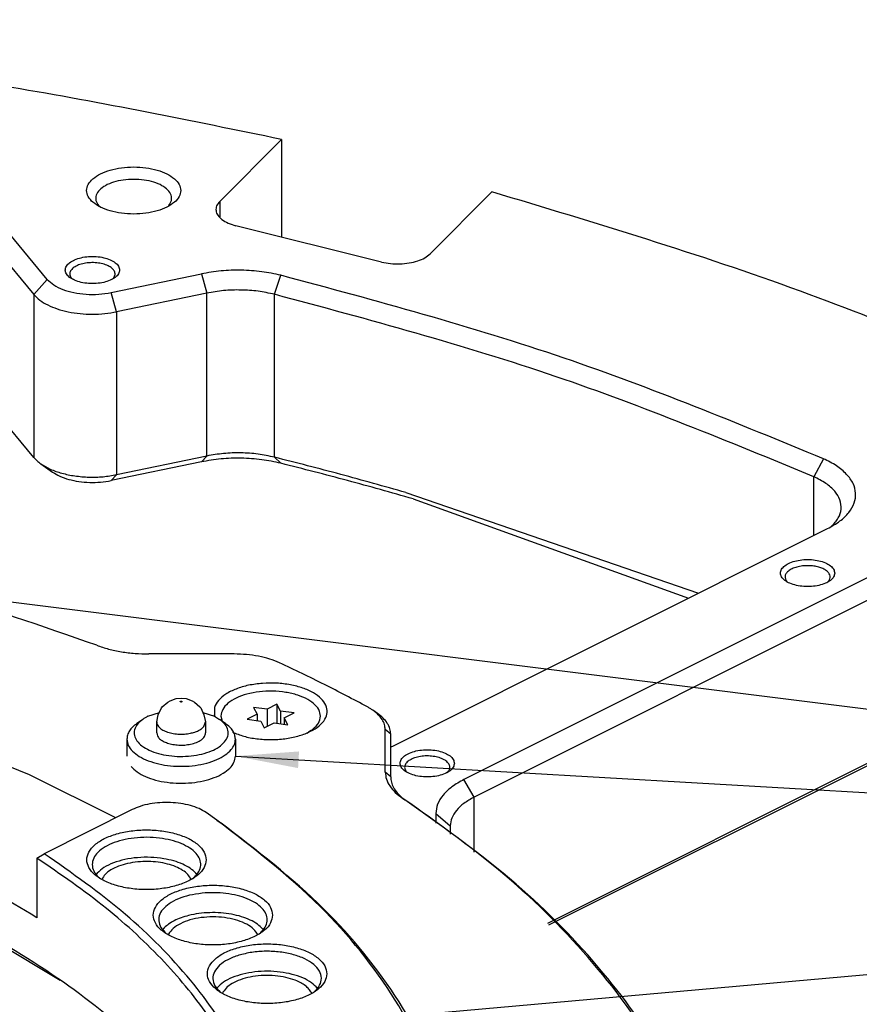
# Model space of a CAD drawing. Header units: inches. Extents: x -343 to 520, y -275 to 283.
# Tile 20 of 42: x -77 to -31, y -159 to -104. Entities that reach past the tile are written whole.
import ezdxf

# ---------------------------------------------------------------- set-up
doc = ezdxf.new("R2010")
doc.units = ezdxf.units.IN
doc.layers.add('1', color=7, linetype='Continuous')
doc.dimstyles.get("Standard").update_dxf_attribs({"dimtxt": 0.18, "dimasz": 0.18, "dimexe": 0.18, "dimexo": 0.0625, "dimgap": 0.09, "dimtad": 0, "dimtih": 1, "dimtoh": 1, "dimdec": 4, "dimzin": 0, "dimdsep": 46, "dimtxsty": 'Standard', "dimcen": 0.09, "dimadec": 0, "dimazin": 0, "dimtfac": 1, "dimtdec": 4, "dimtofl": 0, "dimtmove": 0, "dimatfit": 3, "dimfxl": 1, "dimtolj": 1, "dimtzin": 0, "dimarcsym": 0})

# ---------------------------------------------------------------- blocks, each defined once
blk = doc.blocks.new('0515-2034_2__136', base_point=(-66.082, -143.72))
at = {"color": 7, "linetype": 'Continuous'}
for p, q in [((-63.533, -142.403), (-64.286, -142.302)), ((-64.286, -142.302), (-64.085, -142.679)), ((-62.982, -142.128), (-63.533, -142.403)), ((-63.533, -142.403), (-63.533, -143.358)), ((-62.982, -142.128), (-62.982, -143.176)), ((-62.781, -142.504), (-62.982, -142.128)), ((-62.028, -142.605), (-62.781, -142.504)), ((-62.781, -142.504), (-62.781, -143.203)), ((-62.579, -142.881), (-62.028, -142.605)), ((-66.082, -142.78), (-66.005, -143.071)), ((-64.085, -142.679), (-64.636, -142.954)), ((-64.636, -142.954), (-63.883, -143.055)), ((-64.085, -142.679), (-64.085, -143.028)), ((-63.883, -143.055), (-63.681, -143.432)), ((-62.579, -142.881), (-62.579, -143.23)), ((-62.377, -143.257), (-62.579, -142.881)), ((-65.424, -143.664), (-65.331, -143.72)), ((-63.681, -143.432), (-63.13, -143.156)), ((-63.13, -143.156), (-62.377, -143.257)), ((-61.332, -143.719), (-61.086, -143.574)), ((-61.086, -143.574), (-61.23, -143.675))]:
    blk.add_line(p, q, dxfattribs=at)
blk.add_open_spline([(-61.086, -143.574), (-60.963, -143.474), (-60.737, -143.292), (-60.555, -142.901), (-60.605, -142.491), (-60.87, -142.131), (-61.294, -141.833), (-61.853, -141.602), (-62.511, -141.451), (-63.225, -141.39), (-63.947, -141.423), (-64.626, -141.549), (-65.22, -141.757), (-65.68, -142.037), (-66.011, -142.378), (-66.06, -142.653), (-66.082, -142.78)], degree=3, knots=[0, 0, 0, 0, 0.471549, 0.863312, 1.232893, 1.652947, 2.164645, 2.771889, 3.455344, 4.182852, 4.916159, 5.616259, 6.2486, 6.789228, 7.233818, 7.611457, 7.611457, 7.611457, 7.611457], dxfattribs=at)
blk = doc.blocks.new('GN615_1-M6-BSN_5__142', base_point=(-71.281, -145.576))
at = {"color": 7, "linetype": 'Continuous'}
for p, q in [((-69.323, -142.272), (-69.022, -142.01)), ((-69.022, -142.01), (-68.894, -141.935)), ((-68.894, -141.935), (-68.563, -141.819)), ((-68.563, -141.819), (-68.281, -141.786)), ((-68.281, -141.786), (-68, -141.819)), ((-68, -141.819), (-67.669, -141.935)), ((-67.669, -141.935), (-67.541, -142.01)), ((-67.541, -142.01), (-67.24, -142.272)), ((-70.12, -142.794), (-69.486, -142.582)), ((-69.544, -142.705), (-69.369, -142.331)), ((-69.369, -142.331), (-69.323, -142.272)), ((-67.24, -142.272), (-67.194, -142.331)), ((-67.194, -142.331), (-67.019, -142.705)), ((-67.076, -142.582), (-66.443, -142.794)), ((-70.404, -142.963), (-70.731, -143.194)), ((-69.631, -143.107), (-69.544, -142.705)), ((-69.631, -143.713), (-69.631, -143.107)), ((-67.034, -143.365), (-66.931, -143.107)), ((-67.019, -142.705), (-66.931, -143.107)), ((-66.931, -143.107), (-66.931, -143.713)), ((-66.443, -142.794), (-66.159, -142.963)), ((-65.832, -143.194), (-66.159, -142.963)), ((-71.281, -144.06), (-71.281, -144.995)), ((-65.281, -144.06), (-65.281, -144.995))]:
    blk.add_line(p, q, dxfattribs=at)
at = {"color": 1, "linetype": 'Continuous'}
for points, knots in [([(-68.231, -141.981), (-68.233, -141.977), (-68.238, -141.965), (-68.258, -141.958), (-68.281, -141.955), (-68.305, -141.958), (-68.324, -141.965), (-68.335, -141.981), (-68.324, -141.997), (-68.305, -142.004), (-68.281, -142.007), (-68.258, -142.004), (-68.238, -141.997), (-68.233, -141.986), (-68.231, -141.981)], [0, 0, 0, 0, 0.0141819, 0.0346428, 0.0598661, 0.0850894, 0.1055503, 0.1197323, 0.1339142, 0.1543751, 0.1795984, 0.2048217, 0.2252826, 0.2394645, 0.2394645, 0.2394645, 0.2394645]), ([(-69.529, -143.365), (-69.472, -143.419), (-69.349, -143.538), (-69.093, -143.654), (-68.792, -143.741), (-68.455, -143.783), (-68.107, -143.786), (-67.878, -143.749), (-67.765, -143.731)], [0, 0, 0, 0, 0.233104, 0.511717, 0.829384, 1.172836, 1.525256, 1.868709, 1.868709, 1.868709, 1.868709]), ([(-67.765, -143.731), (-67.686, -143.712), (-67.536, -143.676), (-67.333, -143.592), (-67.16, -143.494), (-67.074, -143.406), (-67.034, -143.365)], [0, 0, 0, 0, 0.2415888, 0.4627167, 0.6593121, 0.8301396, 0.8301396, 0.8301396, 0.8301396])]:
    blk.add_open_spline(points, degree=3, knots=knots, dxfattribs=at)
at = {"color": 7, "linetype": 'Continuous'}
for points, knots in [([(-70.404, -142.963), (-70.51, -143.047), (-70.705, -143.203), (-70.881, -143.522), (-70.892, -143.864), (-70.732, -144.184), (-70.438, -144.461), (-70.028, -144.693), (-69.524, -144.869), (-68.951, -144.982), (-68.342, -145.025), (-67.729, -144.996), (-67.146, -144.897), (-66.628, -144.73), (-66.191, -144.516), (-65.977, -144.307), (-65.879, -144.211)], [0, 0, 0, 0, 0.403683, 0.743787, 1.055542, 1.389774, 1.784664, 2.253547, 2.791108, 3.380711, 3.999214, 4.620341, 5.217547, 5.766837, 6.24999, 6.65899, 6.65899, 6.65899, 6.65899]), ([(-70.12, -142.794), (-70.17, -142.82), (-70.268, -142.871), (-70.36, -142.933), (-70.404, -142.963)], [0, 0, 0, 0, 0.1700784, 0.3309129, 0.3309129, 0.3309129, 0.3309129]), ([(-69.631, -143.107), (-69.626, -143.152), (-69.615, -143.247), (-69.559, -143.325), (-69.529, -143.365)], [0, 0, 0, 0, 0.1342169, 0.2823245, 0.2823245, 0.2823245, 0.2823245]), ([(-65.879, -144.211), (-65.81, -144.11), (-65.678, -143.918), (-65.672, -143.552), (-65.845, -143.214), (-66.048, -143.051), (-66.159, -142.963)], [0, 0, 0, 0, 0.359224, 0.68612, 1.038985, 1.460421, 1.460421, 1.460421, 1.460421]), ([(-70.731, -143.194), (-70.813, -143.256), (-70.967, -143.375), (-71.143, -143.592), (-71.259, -143.821), (-71.274, -143.982), (-71.281, -144.06)], [0, 0, 0, 0, 0.308419, 0.58342, 0.831437, 1.064049, 1.064049, 1.064049, 1.064049]), ([(-65.281, -144.06), (-65.289, -143.982), (-65.304, -143.821), (-65.42, -143.592), (-65.596, -143.375), (-65.75, -143.256), (-65.832, -143.194)], [0, 0, 0, 0, 0.232611, 0.480628, 0.75563, 1.064049, 1.064049, 1.064049, 1.064049]), ([(-71.281, -144.06), (-71.264, -144.177), (-71.228, -144.427), (-70.966, -144.755), (-70.588, -145.039), (-70.092, -145.272), (-69.507, -145.443), (-68.86, -145.544), (-68.184, -145.572), (-67.513, -145.523), (-66.88, -145.401), (-66.321, -145.209), (-65.849, -144.969), (-65.617, -144.739), (-65.51, -144.634)], [0, 0, 0, 0, 0.349514, 0.746475, 1.2167, 1.764106, 2.378113, 3.039335, 3.723337, 4.4035, 5.053563, 5.650218, 6.176146, 6.62422, 6.62422, 6.62422, 6.62422]), ([(-69.631, -143.713), (-69.623, -143.77), (-69.603, -143.892), (-69.467, -144.048), (-69.275, -144.18), (-69.023, -144.285), (-68.731, -144.357), (-68.412, -144.391), (-68.085, -144.39), (-67.871, -144.354), (-67.765, -144.337)], [0, 0, 0, 0, 0.168928, 0.36366, 0.597053, 0.869602, 1.174026, 1.498531, 1.828965, 2.150536, 2.150536, 2.150536, 2.150536]), ([(-67.765, -144.337), (-67.65, -144.308), (-67.435, -144.254), (-67.17, -144.11), (-66.974, -143.932), (-66.945, -143.782), (-66.931, -143.713)], [0, 0, 0, 0, 0.35474, 0.658594, 0.905082, 1.109466, 1.109466, 1.109466, 1.109466]), ([(-65.51, -144.634), (-65.444, -144.543), (-65.317, -144.372), (-65.293, -144.16), (-65.281, -144.06)], [0, 0, 0, 0, 0.3291282, 0.6273882, 0.6273882, 0.6273882, 0.6273882])]:
    blk.add_open_spline(points, degree=3, knots=knots, dxfattribs=at)
blk = doc.blocks.new('E7018-22581_smp_connector_ring__143', base_point=(-216.35, -226.202))
at = {"color": 7, "linetype": 'Continuous'}
for p, q in [((-65.352, -139.35), (-70.061, -139.35)), ((-57.426, -142.635), (-57.671, -142.462)), ((-66.397, -142.821), (-66.433, -142.711)), ((-65.378, -143.701), (-65.418, -143.682)), ((-56.992, -145.885), (-56.992, -143.53)), ((-76.673, -146.024), (-81.216, -144.181)), ((-56.692, -146.144), (-56.692, -143.79)), ((-71.902, -148.409), (-76.673, -146.024)), ((-56.074, -147.283), (-55.902, -147.417)), ((-55.785, -147.499), (-56.025, -147.33)), ((-70.993, -147.954), (-75.862, -150.389)), ((-66.307, -148.528), (-66.902, -148.114)), ((-66.307, -148.528), (-66.062, -148.701)), ((-76.26, -150.636), (-75.862, -150.389)), ((-76.26, -150.636), (-76.26, -153.927)), ((-72.931, -151.471), (-72.986, -151.538)), ((-72.786, -151.744), (-72.767, -151.76)), ((-72.671, -151.81), (-72.673, -151.815)), ((-67.723, -151.816), (-67.728, -151.804)), ((-67.628, -151.758), (-67.55, -151.69)), ((-67.41, -151.538), (-67.474, -151.461)), ((-74.963, -157.393), (-80.395, -154.157)), ((-69.221, -154.494), (-69.31, -154.596)), ((-63.734, -154.596), (-63.765, -154.557)), ((-69.109, -154.803), (-69.083, -154.824)), ((-68.979, -154.836), (-68.995, -154.875)), ((-64.047, -154.875), (-64.086, -154.796)), ((-63.958, -154.822), (-63.878, -154.753)), ((-66.295, -157.809), (-66.315, -157.837)), ((-60.738, -157.836), (-60.74, -157.834)), ((-66.115, -158.043), (-66.093, -158.061)), ((-65.967, -158.044), (-66.001, -158.115)), ((-61.054, -158.116), (-61.074, -158.068)), ((-60.96, -158.059), (-60.922, -158.028))]:
    blk.add_line(p, q, dxfattribs=at)
at = {"color": 1, "linetype": 'Continuous'}
for p, q in [((-56.692, -143.79), (-56.992, -143.53)), ((-56.692, -146.144), (-56.992, -145.885))]:
    blk.add_line(p, q, dxfattribs=at)
at = {"color": 7, "linetype": 'Continuous'}
for points, knots in [([(-72.951, -138.866), (-75.973, -137.815), (-82.174, -135.657), (-91.97, -133.333), (-102.261, -131.534), (-109.311, -130.912), (-112.881, -130.597)], [0, 0, 0, 0, 9.594952, 19.684152, 30.161489, 40.908629, 40.908629, 40.908629, 40.908629]), ([(-72.951, -138.866), (-72.734, -138.94), (-72.288, -139.092), (-71.577, -139.237), (-70.829, -139.333), (-70.319, -139.344), (-70.061, -139.35)], [0, 0, 0, 0, 0.686086, 1.414343, 2.171917, 2.9445, 2.9445, 2.9445, 2.9445]), ([(-62.836, -139.844), (-63.017, -139.769), (-63.395, -139.613), (-64.01, -139.467), (-64.669, -139.368), (-65.122, -139.356), (-65.352, -139.35)], [0, 0, 0, 0, 0.586937, 1.222849, 1.893365, 2.58175, 2.58175, 2.58175, 2.58175]), ([(-57.979, -142.272), (-58.77, -141.854), (-60.371, -141.008), (-62.008, -140.235), (-62.836, -139.844)], [0, 0, 0, 0, 2.684779, 5.430921, 5.430921, 5.430921, 5.430921]), ([(-63.776, -140.973), (-64.036, -141.002), (-64.537, -141.056), (-65.225, -141.257), (-65.798, -141.533), (-66.215, -141.875), (-66.47, -142.287), (-66.445, -142.574), (-66.433, -142.711)], [0, 0, 0, 0, 0.783154, 1.507016, 2.142324, 2.674949, 3.117122, 3.519776, 3.519776, 3.519776, 3.519776]), ([(-65.378, -143.701), (-65.164, -143.78), (-64.716, -143.945), (-63.987, -144.062), (-63.222, -144.098), (-62.462, -144.037), (-61.755, -143.887), (-61.141, -143.656), (-60.654, -143.356), (-60.32, -142.997), (-60.172, -142.582), (-60.256, -142.156), (-60.542, -141.78), (-60.988, -141.463), (-61.569, -141.211), (-62.253, -141.038), (-63.002, -140.946), (-63.517, -140.964), (-63.776, -140.973)], [0, 0, 0, 0, 0.682823, 1.4287, 2.205282, 2.976677, 3.707576, 4.367462, 4.935721, 5.409171, 5.813294, 6.207361, 6.656844, 7.197324, 7.832543, 8.545942, 9.309243, 10.088056, 10.088056, 10.088056, 10.088056]), ([(-57.671, -142.462), (-57.72, -142.429), (-57.82, -142.361), (-57.925, -142.302), (-57.979, -142.272)], [0, 0, 0, 0, 0.1770151, 0.3620456, 0.3620456, 0.3620456, 0.3620456]), ([(-56.992, -143.53), (-57.001, -143.434), (-57.019, -143.236), (-57.163, -142.954), (-57.379, -142.686), (-57.57, -142.54), (-57.671, -142.462)], [0, 0, 0, 0, 0.286887, 0.592775, 0.931943, 1.312325, 1.312325, 1.312325, 1.312325]), ([(-56.692, -143.79), (-56.702, -143.686), (-56.722, -143.472), (-56.876, -143.167), (-57.111, -142.878), (-57.317, -142.719), (-57.426, -142.635)], [0, 0, 0, 0, 0.310149, 0.640839, 1.007508, 1.418733, 1.418733, 1.418733, 1.418733]), ([(-64.694, -168.968), (-65.425, -167.555), (-66.962, -164.582), (-70.603, -160.688), (-75.177, -157.057), (-80.725, -153.802), (-87.104, -150.959), (-94.208, -148.587), (-101.899, -146.725), (-110.031, -145.423), (-118.448, -144.653), (-124.136, -144.638), (-126.996, -144.63)], [0, 0, 0, 0, 4.753857, 10.001563, 15.824697, 22.244738, 29.237335, 36.744152, 44.681846, 52.948939, 61.43141, 70.007537, 70.007537, 70.007537, 70.007537]), ([(-71.053, -145.569), (-70.946, -145.674), (-70.714, -145.904), (-70.242, -146.145), (-69.683, -146.336), (-69.049, -146.458), (-68.379, -146.507), (-67.703, -146.48), (-67.056, -146.378), (-66.471, -146.207), (-65.975, -145.975), (-65.597, -145.691), (-65.335, -145.362), (-65.298, -145.112), (-65.281, -144.995)], [0, 0, 0, 0, 0.448073, 0.974001, 1.570656, 2.220718, 2.900881, 3.584883, 4.246104, 4.860112, 5.407518, 5.877743, 6.274704, 6.624218, 6.624218, 6.624218, 6.624218]), ([(-56.992, -145.885), (-56.979, -146.016), (-56.953, -146.287), (-56.747, -146.67), (-56.438, -147.031), (-56.168, -147.226), (-56.025, -147.33)], [0, 0, 0, 0, 0.391, 0.810343, 1.278752, 1.807005, 1.807005, 1.807005, 1.807005]), ([(-56.692, -146.144), (-56.684, -146.245), (-56.668, -146.45), (-56.54, -146.748), (-56.343, -147.034), (-56.166, -147.197), (-56.074, -147.283)], [0, 0, 0, 0, 0.300087, 0.615194, 0.957432, 1.334668, 1.334668, 1.334668, 1.334668]), ([(-39.485, -167.295), (-40.14, -165.474), (-41.505, -161.684), (-45.22, -156.517), (-50.05, -151.575), (-53.972, -148.788), (-56.025, -147.33)], [0, 0, 0, 0, 5.779184, 12.034216, 18.897744, 26.43677, 26.43677, 26.43677, 26.43677]), ([(-39.188, -167.534), (-39.845, -165.707), (-41.214, -161.904), (-44.943, -156.719), (-49.79, -151.759), (-53.725, -148.963), (-55.785, -147.499)], [0, 0, 0, 0, 5.799297, 12.076098, 18.963514, 26.528777, 26.528777, 26.528777, 26.528777]), ([(-66.902, -148.114), (-67.03, -148.038), (-67.303, -147.876), (-67.779, -147.717), (-68.309, -147.605), (-68.876, -147.553), (-69.452, -147.561), (-70.01, -147.631), (-70.53, -147.752), (-70.844, -147.889), (-70.993, -147.954)], [0, 0, 0, 0, 0.446407, 0.949603, 1.496835, 2.07091, 2.652276, 3.220772, 3.757318, 4.245727, 4.245727, 4.245727, 4.245727]), ([(-76.26, -153.927), (-77.94, -152.92), (-81.431, -150.828), (-85.196, -149.283), (-87.15, -148.482)], [0, 0, 0, 0, 5.865824, 12.19017, 12.19017, 12.19017, 12.19017]), ([(-66.902, -190.338), (-64.887, -188.831), (-61.077, -185.983), (-56.673, -180.776), (-53.865, -175.258), (-52.848, -169.492), (-53.696, -163.713), (-56.347, -158.168), (-60.607, -152.924), (-64.335, -150.049), (-66.307, -148.528)], [0, 0, 0, 0, 7.529706, 14.234779, 20.265128, 25.899297, 31.515203, 37.495882, 44.131211, 51.5825, 51.5825, 51.5825, 51.5825]), ([(-66.898, -150.725), (-66.923, -150.577), (-66.978, -150.256), (-67.356, -149.855), (-67.885, -149.522), (-68.569, -149.269), (-69.356, -149.111), (-70.198, -149.057), (-71.04, -149.111), (-71.827, -149.269), (-72.509, -149.522), (-73.045, -149.855), (-73.405, -150.256), (-73.541, -150.725), (-73.405, -151.194), (-73.045, -151.595), (-72.509, -151.928), (-71.827, -152.181), (-71.04, -152.339), (-70.198, -152.393), (-69.356, -152.339), (-68.569, -152.181), (-67.885, -151.928), (-67.356, -151.595), (-66.978, -151.194), (-66.923, -150.873), (-66.898, -150.725)], [0, 0, 0, 0, 0.441607, 0.958372, 1.584316, 2.316343, 3.12913, 3.985081, 4.841032, 5.65382, 6.385847, 7.01179, 7.528555, 7.970162, 8.411769, 8.928534, 9.554478, 10.286505, 11.099292, 11.955243, 12.811194, 13.623982, 14.356009, 14.981953, 15.498717, 15.940324, 15.940324, 15.940324, 15.940324]), ([(-52.85, -169.486), (-53.023, -167.618), (-53.38, -163.759), (-56.169, -158.265), (-60.388, -153.067), (-64.1, -150.211), (-66.062, -148.701)], [0, 0, 0, 0, 5.582674, 11.535092, 18.135138, 25.537191, 25.537191, 25.537191, 25.537191]), ([(-69.481, -149.528), (-69.713, -149.508), (-70.177, -149.468), (-70.866, -149.51), (-71.52, -149.623), (-72.104, -149.809), (-72.59, -150.057), (-72.954, -150.358), (-73.176, -150.705), (-73.221, -151.086), (-73.08, -151.457), (-72.889, -151.643), (-72.786, -151.744)], [0, 0, 0, 0, 0.697084, 1.395026, 2.065515, 2.683026, 3.22811, 3.691895, 4.082958, 4.435118, 4.801978, 5.229013, 5.229013, 5.229013, 5.229013]), ([(-67.55, -151.69), (-67.458, -151.591), (-67.285, -151.405), (-67.172, -151.041), (-67.234, -150.675), (-67.46, -150.341), (-67.817, -150.051), (-68.29, -149.812), (-68.856, -149.626), (-69.267, -149.562), (-69.481, -149.528)], [0, 0, 0, 0, 0.403335, 0.754691, 1.098204, 1.482179, 1.935804, 2.466045, 3.064588, 3.713739, 3.713739, 3.713739, 3.713739]), ([(-63.35, -169.486), (-63.424, -168.352), (-63.573, -166.044), (-64.766, -162.66), (-66.631, -159.379), (-69.216, -156.242), (-72.444, -153.251), (-74.954, -151.531), (-76.26, -150.636)], [0, 0, 0, 0, 3.395387, 6.909567, 10.644738, 14.676809, 19.053639, 23.797995, 23.797995, 23.797995, 23.797995]), ([(-75.862, -188.063), (-74.323, -186.988), (-71.388, -184.937), (-67.761, -181.28), (-65.076, -177.424), (-63.426, -173.378), (-62.866, -169.226), (-63.426, -165.075), (-65.076, -161.028), (-67.761, -157.172), (-71.388, -153.516), (-74.323, -151.464), (-75.862, -150.389)], [0, 0, 0, 0, 5.622587, 10.725548, 15.361092, 19.635308, 23.709896, 27.784484, 32.0587, 36.694244, 41.797205, 47.419792, 47.419792, 47.419792, 47.419792]), ([(-69.246, -150.666), (-69.485, -150.636), (-69.966, -150.574), (-70.69, -150.596), (-71.385, -150.694), (-72.009, -150.878), (-72.542, -151.119), (-72.809, -151.36), (-72.931, -151.471)], [0, 0, 0, 0, 0.721594, 1.453619, 2.163497, 2.821067, 3.402514, 3.895602, 3.895602, 3.895602, 3.895602]), ([(-67.474, -151.461), (-67.574, -151.369), (-67.79, -151.17), (-68.209, -150.955), (-68.7, -150.774), (-69.059, -150.703), (-69.246, -150.666)], [0, 0, 0, 0, 0.407211, 0.876271, 1.402001, 1.972691, 1.972691, 1.972691, 1.972691]), ([(-70.101, -150.822), (-70.295, -150.825), (-70.678, -150.83), (-71.23, -150.92), (-71.73, -151.064), (-72.148, -151.265), (-72.482, -151.502), (-72.611, -151.713), (-72.671, -151.81)], [0, 0, 0, 0, 0.583479, 1.147696, 1.671396, 2.137735, 2.537605, 2.874692, 2.874692, 2.874692, 2.874692]), ([(-67.728, -151.804), (-67.784, -151.713), (-67.905, -151.516), (-68.21, -151.289), (-68.593, -151.094), (-69.052, -150.948), (-69.562, -150.849), (-69.919, -150.831), (-70.101, -150.822)], [0, 0, 0, 0, 0.316904, 0.689094, 1.120502, 1.604565, 2.128161, 2.67423, 2.67423, 2.67423, 2.67423]), ([(-63.221, -153.784), (-63.247, -153.637), (-63.301, -153.316), (-63.68, -152.914), (-64.208, -152.581), (-64.893, -152.329), (-65.679, -152.17), (-66.522, -152.116), (-67.364, -152.17), (-68.151, -152.329), (-68.833, -152.581), (-69.368, -152.914), (-69.728, -153.316), (-69.864, -153.784), (-69.728, -154.253), (-69.368, -154.655), (-68.833, -154.988), (-68.151, -155.24), (-67.364, -155.399), (-66.522, -155.453), (-65.679, -155.399), (-64.893, -155.24), (-64.208, -154.988), (-63.68, -154.655), (-63.301, -154.253), (-63.247, -153.932), (-63.221, -153.784)], [0, 0, 0, 0, 0.441607, 0.958372, 1.584316, 2.316343, 3.12913, 3.985081, 4.841032, 5.65382, 6.385847, 7.01179, 7.528555, 7.970162, 8.411769, 8.928534, 9.554478, 10.286505, 11.099292, 11.955243, 12.811194, 13.623982, 14.356009, 14.981953, 15.498717, 15.940324, 15.940324, 15.940324, 15.940324]), ([(-66.948, -152.56), (-67.185, -152.585), (-67.642, -152.634), (-68.277, -152.811), (-68.813, -153.053), (-69.221, -153.356), (-69.481, -153.712), (-69.552, -154.111), (-69.415, -154.504), (-69.216, -154.698), (-69.109, -154.803)], [0, 0, 0, 0, 0.713444, 1.377322, 1.966997, 2.468802, 2.887779, 3.257694, 3.638205, 4.082644, 4.082644, 4.082644, 4.082644]), ([(-63.878, -154.753), (-63.787, -154.657), (-63.618, -154.476), (-63.5, -154.127), (-63.545, -153.772), (-63.745, -153.444), (-64.074, -153.156), (-64.514, -152.914), (-65.047, -152.724), (-65.648, -152.598), (-66.291, -152.533), (-66.728, -152.551), (-66.948, -152.56)], [0, 0, 0, 0, 0.393043, 0.735798, 1.067735, 1.433771, 1.863104, 2.364674, 2.932867, 3.55294, 4.204638, 4.864789, 4.864789, 4.864789, 4.864789]), ([(-67.871, -153.809), (-68.011, -153.848), (-68.281, -153.923), (-68.65, -154.084), (-68.969, -154.265), (-69.14, -154.421), (-69.221, -154.494)], [0, 0, 0, 0, 0.436422, 0.839808, 1.205291, 1.531045, 1.531045, 1.531045, 1.531045]), ([(-67.177, -153.924), (-67.385, -153.96), (-67.781, -154.027), (-68.305, -154.232), (-68.731, -154.483), (-68.901, -154.727), (-68.979, -154.836)], [0, 0, 0, 0, 0.632181, 1.200422, 1.684755, 2.083464, 2.083464, 2.083464, 2.083464]), ([(-63.765, -154.557), (-63.86, -154.463), (-64.066, -154.262), (-64.474, -154.04), (-64.956, -153.856), (-65.503, -153.727), (-66.09, -153.653), (-66.695, -153.641), (-67.294, -153.685), (-67.681, -153.768), (-67.871, -153.809)], [0, 0, 0, 0, 0.39924, 0.860351, 1.379241, 1.944895, 2.54193, 3.152434, 3.757489, 4.338576, 4.338576, 4.338576, 4.338576]), ([(-64.086, -154.796), (-64.168, -154.69), (-64.348, -154.457), (-64.772, -154.215), (-65.29, -154.024), (-65.89, -153.908), (-66.529, -153.863), (-66.961, -153.904), (-67.177, -153.924)], [0, 0, 0, 0, 0.397191, 0.87667, 1.434925, 2.052705, 2.702035, 3.350986, 3.350986, 3.350986, 3.350986]), ([(-60.227, -157.024), (-60.252, -156.877), (-60.307, -156.556), (-60.685, -156.154), (-61.214, -155.821), (-61.898, -155.569), (-62.685, -155.41), (-63.527, -155.356), (-64.369, -155.41), (-65.157, -155.569), (-65.839, -155.821), (-66.374, -156.154), (-66.734, -156.556), (-66.87, -157.024), (-66.734, -157.493), (-66.374, -157.895), (-65.839, -158.228), (-65.157, -158.48), (-64.369, -158.639), (-63.527, -158.693), (-62.685, -158.639), (-61.898, -158.48), (-61.214, -158.228), (-60.685, -157.895), (-60.307, -157.493), (-60.252, -157.172), (-60.227, -157.024)], [0, 0, 0, 0, 0.441607, 0.958372, 1.584316, 2.316343, 3.12913, 3.985081, 4.841032, 5.65382, 6.385847, 7.01179, 7.528555, 7.970162, 8.411769, 8.928534, 9.554478, 10.286505, 11.099292, 11.955243, 12.811194, 13.623982, 14.356009, 14.981953, 15.498717, 15.940324, 15.940324, 15.940324, 15.940324]), ([(-65.097, -156.006), (-65.302, -156.078), (-65.68, -156.213), (-66.147, -156.521), (-66.457, -156.885), (-66.564, -157.306), (-66.435, -157.728), (-66.227, -157.933), (-66.115, -158.043)], [0, 0, 0, 0, 0.648373, 1.201536, 1.658944, 2.053103, 2.451194, 2.917833, 2.917833, 2.917833, 2.917833]), ([(-60.922, -158.028), (-60.81, -157.915), (-60.603, -157.704), (-60.488, -157.268), (-60.622, -156.84), (-60.961, -156.475), (-61.461, -156.174), (-62.093, -155.948), (-62.821, -155.809), (-63.594, -155.769), (-64.365, -155.82), (-64.858, -155.945), (-65.097, -156.006)], [0, 0, 0, 0, 0.471755, 0.875463, 1.281953, 1.76018, 2.339912, 3.01677, 3.766167, 4.552471, 5.335242, 6.074482, 6.074482, 6.074482, 6.074482]), ([(-60.74, -157.834), (-60.848, -157.724), (-61.083, -157.485), (-61.571, -157.236), (-62.15, -157.04), (-62.807, -156.918), (-63.501, -156.875), (-64.197, -156.912), (-64.857, -157.028), (-65.443, -157.219), (-65.939, -157.463), (-66.183, -157.7), (-66.295, -157.809)], [0, 0, 0, 0, 0.459298, 1.001612, 1.61929, 2.293082, 2.997059, 3.702145, 4.379154, 5.001809, 5.550215, 6.015627, 6.015627, 6.015627, 6.015627]), ([(-61.967, -157.389), (-62.143, -157.331), (-62.508, -157.209), (-63.096, -157.128), (-63.706, -157.111), (-64.306, -157.169), (-64.863, -157.296), (-65.339, -157.487), (-65.728, -157.723), (-65.892, -157.943), (-65.967, -158.044)], [0, 0, 0, 0, 0.554181, 1.153176, 1.771595, 2.381924, 2.957518, 3.475729, 3.921767, 4.294437, 4.294437, 4.294437, 4.294437]), ([(-61.074, -158.068), (-61.117, -158.001), (-61.208, -157.858), (-61.414, -157.68), (-61.669, -157.516), (-61.865, -157.433), (-61.967, -157.389)], [0, 0, 0, 0, 0.238081, 0.50666, 0.80872, 1.143357, 1.143357, 1.143357, 1.143357])]:
    blk.add_open_spline(points, degree=3, knots=knots, dxfattribs=at)
blk = doc.blocks.new('N2398-62570_port_scale_rf_probe_card_ring__145', base_point=(-216.35, -226.202))
for name, p in [('E7018-22581_smp_connector_ring__143', (-216.35, -226.202)), ('0515-2034_2__136', (-66.082, -143.72)), ('GN615_1-M6-BSN_5__142', (-71.281, -145.576))]:
    blk.add_blockref(name, p)
blk = doc.blocks.new('psrf_probe_card_unit__146', base_point=(-216.35, -226.202))
blk.add_blockref('N2398-62570_port_scale_rf_probe_card_ring__145', (-216.35, -226.202))
blk = doc.blocks.new('probecard_stiffener_1__147', base_point=(-277.25, -266.577))
at = {"color": 7, "linetype": 'Continuous'}
for p, q in [((-66.147, -114.331), (-62.728, -110.902)), ((-62.728, -110.902), (-62.728, -116.3)), ((-51.094, -113.803), (-54.513, -117.231)), ((-72.847, -114.562), (-72.725, -114.653)), ((-57.195, -117.68), (-65.249, -115.672)), ((-75.682, -118.639), (-77.75, -116.144)), ((-78.489, -116.99), (-76.421, -119.485)), ((-74.314, -118.61), (-74.296, -118.627)), ((-72.154, -119.37), (-67.163, -118.336)), ((-72.08, -118.628), (-72.04, -118.587)), ((-66.857, -119.398), (-71.848, -120.432)), ((-76.421, -128.492), (-78.489, -125.996)), ((-66.857, -128.405), (-71.848, -129.439)), ((-76.045, -128.832), (-75.392, -129.294)), ((-67.163, -128.728), (-72.154, -129.762)), ((-55.85, -130.428), (-39.674, -135.987)), ((-55.45, -130.775), (-40.223, -136.262)), ((-56.463, -144.382), (-32.53, -132.415)), ((-32.316, -132.3), (-32.306, -132.292)), ((-28.712, -134.324), (-52.645, -146.291)), ((-28.146, -135.3), (-52.079, -147.267)), ((-34.759, -135.364), (-34.742, -135.381)), ((-32.525, -135.381), (-32.486, -135.341)), ((-56.692, -144.487), (-56.579, -144.438)), ((-56.579, -144.438), (-56.463, -144.382)), ((-28.146, -144.307), (-48.012, -154.24)), ((-47.938, -154.33), (-28.712, -144.717)), ((-53.562, -145.9), (-53.522, -145.859)), ((-55.796, -145.882), (-55.778, -145.899)), ((-54.197, -148.165), (-54.197, -148.698)), ((-53.397, -148.858), (-53.397, -149.303))]:
    blk.add_line(p, q, dxfattribs=at)
at = {"color": 1, "linetype": 'Continuous'}
for p, q in [((-66.147, -114.331), (-66.147, -115.188)), ((-76.421, -119.485), (-75.682, -118.639)), ((-67.163, -118.336), (-66.857, -119.398)), ((-63.122, -119.465), (-62.764, -118.414)), ((-76.421, -119.485), (-76.421, -128.492)), ((-71.848, -120.432), (-72.154, -119.37)), ((-66.857, -128.405), (-66.857, -119.398)), ((-63.122, -128.472), (-63.122, -119.465)), ((-71.848, -120.432), (-71.848, -129.439)), ((-67.163, -128.728), (-66.857, -128.405)), ((-63.122, -128.472), (-62.764, -128.807)), ((-32.761, -128.559), (-33.292, -129.551)), ((-72.154, -129.762), (-71.848, -129.439)), ((-33.292, -132.796), (-33.292, -129.551)), ((-52.079, -147.267), (-52.645, -146.291)), ((-52.079, -150.298), (-52.079, -147.267)), ((-54.197, -148.165), (-53.397, -148.858))]:
    blk.add_line(p, q, dxfattribs=at)
at = {"color": 7, "linetype": 'Continuous'}
for points, knots in [([(-62.728, -110.902), (-67.692, -109.886), (-77.745, -107.827), (-93.166, -105.819), (-108.919, -104.559), (-124.85, -104.147), (-140.781, -104.559), (-156.534, -105.819), (-171.955, -107.827), (-182.008, -109.886), (-186.972, -110.902)], [0, 0, 0, 0, 15.195775, 30.775971, 46.616764, 62.589139, 78.561513, 94.402306, 109.982502, 125.178277, 125.178277, 125.178277, 125.178277]), ([(-68.307, -113.727), (-68.326, -113.611), (-68.369, -113.358), (-68.668, -113.041), (-69.084, -112.779), (-69.623, -112.58), (-70.243, -112.455), (-70.907, -112.413), (-71.57, -112.455), (-72.19, -112.58), (-72.728, -112.779), (-73.15, -113.041), (-73.433, -113.358), (-73.541, -113.727), (-73.433, -114.097), (-73.15, -114.413), (-72.728, -114.675), (-72.19, -114.874), (-71.57, -114.999), (-70.907, -115.042), (-70.243, -114.999), (-69.623, -114.874), (-69.084, -114.675), (-68.668, -114.413), (-68.369, -114.097), (-68.326, -113.844), (-68.307, -113.727)], [0, 0, 0, 0, 0.347933, 0.755081, 1.248249, 1.824997, 2.465375, 3.139761, 3.814147, 4.454525, 5.031273, 5.524441, 5.931589, 6.279522, 6.627455, 7.034603, 7.52777, 8.104519, 8.744897, 9.419283, 10.093668, 10.734046, 11.310795, 11.803963, 12.211111, 12.559044, 12.559044, 12.559044, 12.559044]), ([(-68.967, -114.562), (-68.906, -114.471), (-68.789, -114.297), (-68.814, -113.96), (-69.018, -113.671), (-69.356, -113.432), (-69.805, -113.251), (-70.335, -113.136), (-70.907, -113.097), (-71.479, -113.136), (-72.008, -113.251), (-72.457, -113.432), (-72.795, -113.671), (-73, -113.96), (-73.025, -114.297), (-72.908, -114.471), (-72.847, -114.562)], [0, 0, 0, 0, 0.319854, 0.61376, 0.945452, 1.352852, 1.839777, 2.388939, 2.971741, 3.554542, 4.103705, 4.59063, 4.998031, 5.329722, 5.623628, 5.943482, 5.943482, 5.943482, 5.943482]), ([(27.55, -180.484), (27.279, -177.072), (26.723, -170.076), (22.346, -159.946), (15.578, -150.287), (6.296, -141.234), (-5.234, -132.903), (-18.85, -125.44), (-34.284, -118.859), (-45.371, -115.524), (-51.094, -113.803)], [0, 0, 0, 0, 10.209693, 20.93481, 32.590174, 45.44424, 59.624999, 75.146521, 91.936058, 109.855768, 109.855768, 109.855768, 109.855768]), ([(-66.147, -114.331), (-66.213, -114.408), (-66.336, -114.553), (-66.378, -114.846), (-66.26, -115.121), (-66.015, -115.355), (-65.669, -115.549), (-65.396, -115.629), (-65.249, -115.672)], [0, 0, 0, 0, 0.299697, 0.562648, 0.837588, 1.165362, 1.560513, 2.017311, 2.017311, 2.017311, 2.017311]), ([(-71.688, -118.123), (-71.702, -118.049), (-71.732, -117.887), (-71.937, -117.693), (-72.217, -117.538), (-72.575, -117.427), (-72.978, -117.37), (-73.398, -117.37), (-73.801, -117.427), (-74.158, -117.538), (-74.442, -117.693), (-74.636, -117.887), (-74.711, -118.123), (-74.636, -118.358), (-74.442, -118.552), (-74.158, -118.708), (-73.801, -118.818), (-73.398, -118.875), (-72.978, -118.875), (-72.575, -118.818), (-72.217, -118.708), (-71.937, -118.552), (-71.732, -118.358), (-71.702, -118.196), (-71.688, -118.123)], [0, 0, 0, 0, 0.219862, 0.48285, 0.805647, 1.182902, 1.596944, 2.023888, 2.43793, 2.815186, 3.137982, 3.400971, 3.620832, 3.840694, 4.103682, 4.426479, 4.803735, 5.217776, 5.644721, 6.058762, 6.436018, 6.758815, 7.021803, 7.241665, 7.241665, 7.241665, 7.241665]), ([(-57.195, -117.68), (-57.031, -117.713), (-56.697, -117.78), (-56.182, -117.793), (-55.676, -117.747), (-55.213, -117.634), (-54.813, -117.476), (-54.607, -117.308), (-54.513, -117.231)], [0, 0, 0, 0, 0.500923, 1.022074, 1.537001, 2.020018, 2.449665, 2.813091, 2.813091, 2.813091, 2.813091]), ([(-72.04, -118.587), (-72.002, -118.533), (-71.928, -118.428), (-71.94, -118.223), (-72.064, -118.047), (-72.27, -117.903), (-72.543, -117.794), (-72.866, -117.727), (-73.213, -117.706), (-73.558, -117.734), (-73.875, -117.807), (-74.14, -117.922), (-74.335, -118.07), (-74.445, -118.251), (-74.438, -118.456), (-74.357, -118.557), (-74.314, -118.61)], [0, 0, 0, 0, 0.195367, 0.373371, 0.574025, 0.821357, 1.117637, 1.45176, 1.805553, 2.157801, 2.487516, 2.777255, 3.017362, 3.212728, 3.390733, 3.591386, 3.591386, 3.591386, 3.591386]), ([(-75.682, -118.639), (-75.569, -118.747), (-75.322, -118.985), (-74.811, -119.217), (-74.208, -119.39), (-73.535, -119.475), (-72.839, -119.481), (-72.381, -119.407), (-72.154, -119.37)], [0, 0, 0, 0, 0.466209, 1.023435, 1.65877, 2.345678, 3.050519, 3.737427, 3.737427, 3.737427, 3.737427]), ([(-62.764, -118.414), (-63.117, -118.34), (-63.837, -118.188), (-64.949, -118.12), (-66.069, -118.149), (-66.802, -118.274), (-67.163, -118.336)], [0, 0, 0, 0, 1.079598, 2.203614, 3.334067, 4.432451, 4.432451, 4.432451, 4.432451]), ([(-32.761, -128.559), (-37.506, -126.603), (-47.287, -122.572), (-57.504, -119.828), (-62.764, -118.414)], [0, 0, 0, 0, 15.378573, 31.700691, 31.700691, 31.700691, 31.700691]), ([(-76.421, -119.485), (-76.317, -119.591), (-76.094, -119.818), (-75.648, -120.073), (-75.12, -120.288), (-74.517, -120.446), (-73.865, -120.544), (-73.188, -120.576), (-72.51, -120.547), (-72.067, -120.47), (-71.848, -120.432)], [0, 0, 0, 0, 0.442886, 0.952577, 1.525871, 2.152212, 2.816297, 3.49994, 4.183584, 4.847669, 4.847669, 4.847669, 4.847669]), ([(-63.122, -119.465), (-63.422, -119.402), (-64.033, -119.273), (-64.977, -119.215), (-65.928, -119.24), (-66.55, -119.346), (-66.857, -119.398)], [0, 0, 0, 0, 0.91664, 1.870993, 2.830811, 3.763402, 3.763402, 3.763402, 3.763402]), ([(-33.292, -129.551), (-38.01, -127.607), (-47.734, -123.599), (-57.892, -120.87), (-63.122, -119.465)], [0, 0, 0, 0, 15.289935, 31.517978, 31.517978, 31.517978, 31.517978]), ([(-63.122, -128.472), (-63.422, -128.408), (-64.033, -128.279), (-64.977, -128.221), (-65.928, -128.246), (-66.55, -128.353), (-66.857, -128.405)], [0, 0, 0, 0, 0.91664, 1.870993, 2.830811, 3.763402, 3.763402, 3.763402, 3.763402]), ([(-76.421, -128.492), (-76.367, -128.552), (-76.253, -128.678), (-76.116, -128.78), (-76.045, -128.832)], [0, 0, 0, 0, 0.2436431, 0.5083497, 0.5083497, 0.5083497, 0.5083497]), ([(-76.045, -128.832), (-75.875, -128.936), (-75.51, -129.158), (-74.867, -129.372), (-74.15, -129.521), (-73.384, -129.582), (-72.608, -129.567), (-72.099, -129.481), (-71.848, -129.439)], [0, 0, 0, 0, 0.598584, 1.277236, 2.017371, 2.793694, 3.577471, 4.339297, 4.339297, 4.339297, 4.339297]), ([(-62.764, -128.807), (-63.117, -128.732), (-63.837, -128.58), (-64.949, -128.512), (-66.069, -128.541), (-66.802, -128.667), (-67.163, -128.728)], [0, 0, 0, 0, 1.079598, 2.203614, 3.334067, 4.432451, 4.432451, 4.432451, 4.432451]), ([(-55.85, -130.428), (-57.051, -130.088), (-59.466, -129.403), (-61.899, -128.783), (-63.122, -128.472)], [0, 0, 0, 0, 3.744395, 7.531199, 7.531199, 7.531199, 7.531199]), ([(-55.45, -130.775), (-56.658, -130.432), (-59.087, -129.743), (-61.534, -129.12), (-62.764, -128.807)], [0, 0, 0, 0, 3.766101, 7.574858, 7.574858, 7.574858, 7.574858]), ([(-32.53, -132.415), (-32.296, -132.286), (-31.861, -132.044), (-31.348, -131.563), (-31.029, -131.03), (-30.941, -130.456), (-31.1, -129.89), (-31.48, -129.374), (-32.047, -128.91), (-32.512, -128.681), (-32.761, -128.559)], [0, 0, 0, 0, 0.799178, 1.48951, 2.085732, 2.629149, 3.182217, 3.803099, 4.52496, 5.355877, 5.355877, 5.355877, 5.355877]), ([(-75.392, -129.294), (-75.26, -129.375), (-74.979, -129.546), (-74.483, -129.71), (-73.93, -129.825), (-73.339, -129.873), (-72.74, -129.861), (-72.348, -129.795), (-72.154, -129.762)], [0, 0, 0, 0, 0.461765, 0.985296, 1.556258, 2.155135, 2.759763, 3.347458, 3.347458, 3.347458, 3.347458]), ([(-32.306, -132.292), (-32.171, -132.146), (-31.916, -131.873), (-31.743, -131.343), (-31.819, -130.805), (-32.133, -130.312), (-32.637, -129.876), (-33.063, -129.665), (-33.292, -129.551)], [0, 0, 0, 0, 0.593078, 1.110398, 1.613287, 2.17046, 2.825478, 3.590731, 3.590731, 3.590731, 3.590731]), ([(-32.133, -134.876), (-32.147, -134.803), (-32.178, -134.641), (-32.382, -134.447), (-32.662, -134.291), (-33.02, -134.181), (-33.423, -134.123), (-33.843, -134.123), (-34.247, -134.181), (-34.603, -134.291), (-34.887, -134.447), (-35.081, -134.641), (-35.157, -134.876), (-35.081, -135.111), (-34.887, -135.305), (-34.603, -135.461), (-34.247, -135.571), (-33.843, -135.629), (-33.423, -135.629), (-33.02, -135.571), (-32.662, -135.461), (-32.382, -135.305), (-32.178, -135.111), (-32.147, -134.95), (-32.133, -134.876)], [0, 0, 0, 0, 0.219862, 0.48285, 0.805647, 1.182902, 1.596944, 2.023888, 2.43793, 2.815186, 3.137982, 3.400971, 3.620832, 3.840694, 4.103682, 4.426479, 4.803735, 5.217776, 5.644721, 6.058762, 6.436018, 6.758815, 7.021803, 7.241665, 7.241665, 7.241665, 7.241665]), ([(-33.506, -134.471), (-33.616, -134.469), (-33.833, -134.467), (-34.145, -134.515), (-34.424, -134.599), (-34.65, -134.717), (-34.812, -134.862), (-34.894, -135.035), (-34.875, -135.221), (-34.8, -135.314), (-34.759, -135.364)], [0, 0, 0, 0, 0.330412, 0.650235, 0.943588, 1.198424, 1.409953, 1.586062, 1.751969, 1.939679, 1.939679, 1.939679, 1.939679]), ([(-32.486, -135.341), (-32.453, -135.296), (-32.391, -135.211), (-32.374, -135.05), (-32.433, -134.897), (-32.558, -134.763), (-32.738, -134.648), (-32.964, -134.558), (-33.225, -134.495), (-33.41, -134.479), (-33.506, -134.471)], [0, 0, 0, 0, 0.163323, 0.3103, 0.46335, 0.641527, 0.85312, 1.097421, 1.368083, 1.65542, 1.65542, 1.65542, 1.65542]), ([(-53.17, -145.394), (-53.184, -145.321), (-53.214, -145.159), (-53.419, -144.965), (-53.699, -144.809), (-54.057, -144.699), (-54.46, -144.642), (-54.88, -144.642), (-55.283, -144.699), (-55.64, -144.809), (-55.923, -144.965), (-56.118, -145.159), (-56.193, -145.394), (-56.118, -145.629), (-55.923, -145.824), (-55.64, -145.979), (-55.283, -146.089), (-54.88, -146.147), (-54.46, -146.147), (-54.057, -146.089), (-53.699, -145.979), (-53.419, -145.824), (-53.214, -145.629), (-53.184, -145.468), (-53.17, -145.394)], [0, 0, 0, 0, 0.219862, 0.48285, 0.805647, 1.182902, 1.596944, 2.023888, 2.43793, 2.815186, 3.137982, 3.400971, 3.620832, 3.840694, 4.103682, 4.426479, 4.803735, 5.217776, 5.644721, 6.058762, 6.436018, 6.758815, 7.021803, 7.241665, 7.241665, 7.241665, 7.241665]), ([(-53.522, -145.859), (-53.484, -145.804), (-53.41, -145.7), (-53.422, -145.495), (-53.546, -145.319), (-53.751, -145.175), (-54.025, -145.066), (-54.347, -144.998), (-54.695, -144.978), (-55.04, -145.005), (-55.357, -145.079), (-55.622, -145.193), (-55.817, -145.342), (-55.927, -145.523), (-55.92, -145.728), (-55.839, -145.829), (-55.796, -145.882)], [0, 0, 0, 0, 0.195367, 0.373371, 0.574025, 0.821357, 1.117637, 1.45176, 1.805553, 2.157801, 2.487516, 2.777255, 3.017361, 3.212728, 3.390733, 3.591386, 3.591386, 3.591386, 3.591386]), ([(-52.645, -146.291), (-52.871, -146.416), (-53.293, -146.649), (-53.791, -147.11), (-54.13, -147.617), (-54.175, -147.988), (-54.197, -148.165)], [0, 0, 0, 0, 0.771818, 1.442473, 2.023931, 2.550855, 2.550855, 2.550855, 2.550855]), ([(-52.079, -147.267), (-52.271, -147.372), (-52.63, -147.57), (-53.053, -147.962), (-53.34, -148.393), (-53.379, -148.708), (-53.397, -148.858)], [0, 0, 0, 0, 0.655317, 1.224742, 1.718432, 2.16582, 2.16582, 2.16582, 2.16582])]:
    blk.add_open_spline(points, degree=3, knots=knots, dxfattribs=at)
blk = doc.blocks.new('probe_card_stiffener_E7018-24155__148', base_point=(-277.25, -266.577))
blk.add_blockref('probecard_stiffener_1__147', (-277.25, -266.577))
blk = doc.blocks.new('probe_card_stiffner_assy_E7018-64155__150', base_point=(-277.25, -266.577))
blk.add_blockref('probe_card_stiffener_E7018-24155__148', (-277.25, -266.577))
blk = doc.blocks.new('probe_card_assy__152', base_point=(-277.25, -266.577))
for name, p in [('probe_card_stiffner_assy_E7018-64155__150', (-277.25, -266.577)), ('psrf_probe_card_unit__146', (-216.35, -226.202))]:
    blk.add_blockref(name, p)
blk = doc.blocks.new('gen2', base_point=(-124.85, -182))
blk.add_blockref('probe_card_assy__152', (-277.25, -266.577))
blk = doc.blocks.new('1')
at = {"layer": '1', "color": 1}
blk.add_solid([(-61.761, -144.737), (-61.814, -145.657), (-65.281, -144.995)], dxfattribs=at)
blk.add_blockref('gen2', (-124.85, -182))
at = {"layer": '1', "color": 1, "linetype": 'Continuous', "has_arrowhead": 0}
for points in [[(-122.605, -130.833), (38.032, -150.967)], [(-65.281, -144.995), (38.032, -150.967)], [(-201.85, -172.344), (38.032, -150.967)], [(-178.969, -199.762), (38.032, -150.967)], [(-122.078, -212.918), (38.032, -150.967)], [(-41.85, -172.344), (38.032, -150.967)]]:
    blk.add_leader(points, dimstyle='Standard', dxfattribs=at)

msp = doc.modelspace()

# ---------------------------------------------------------------- block references
at = {"layer": '1'}
msp.add_blockref('1', (0, 0), dxfattribs=at)

doc.saveas('drawing.dxf')
